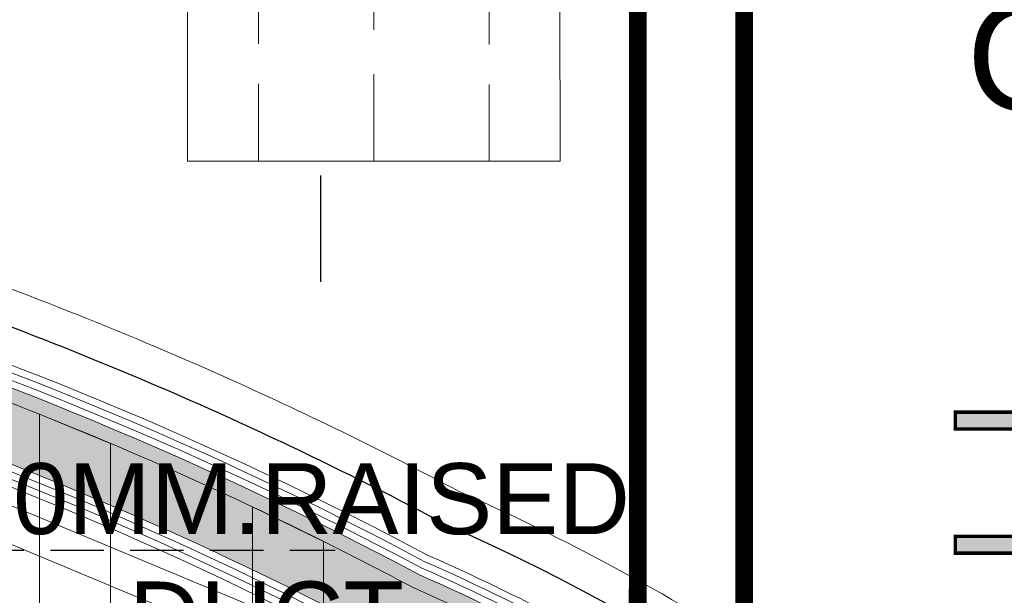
# Model space of a CAD drawing. Header units: millimetres. Extents: x -125266 to 274256, y -711690 to -301689.
# Tile 197 of 256: x -49894 to -48507, y -358762 to -357951. Entities that reach past the tile are written whole.
import ezdxf

# ---------------------------------------------------------------- set-up
doc = ezdxf.new("R2010")
doc.units = ezdxf.units.MM
doc.linetypes.add('$0$CENTER', pattern=[2, 1.25, -0.25, 0.25, -0.25])
doc.linetypes.add('HIDDEN', pattern=[0.375, 0.25, -0.125])
for name, color, linetype, lineweight in [('AD Wall', 8, 'Continuous', 15), ('ARCH', 7, 'Continuous', 0), ('CEILING', 8, 'Continuous', 5), ('Counter Top', 8, 'Continuous', 5), ('DT- ME-CHWS PIPE', 3, 'Continuous', 0), ('DT-ME-CHWR PIPE', 1, 'Continuous', 0), ('Equipment', 8, 'Continuous', 0), ('Finished Line', 7, 'Continuous', 0), ('HV-RA GRILLE', 5, 'Continuous', 25), ('Legend', 5, 'Continuous', 0), ('LIGHT', 173, 'Continuous', 5), ('MEPTEK RA DUCT', 5, 'Continuous', 30), ('MEPTEK SA DUCT', 6, 'Continuous', 9), ('MEPTEK-DUCT SILENSOR', 4, 'Continuous', 30), ('MEPTEK-KFAD', 102, 'Continuous', 30), ('MEPTEK-TEXT1', 7, 'Continuous', 30), ('Plaster Line', 7, 'Continuous', 0)]:
    doc.layers.add(name, color=color, linetype=linetype, lineweight=lineweight)
doc.layers.add('Light Equipment', color=8, linetype='Continuous')
doc.styles.add('SA-DESIGN', font='arial.ttf')
doc.styles.get("Standard").update_dxf_attribs({"font": 'ARIALN.TTF'})
doc.styles.add('Times New Roman', font='times.ttf', dxfattribs={"height": 150})
doc.dimstyles.new('ARA-125', dxfattribs={"dimtxt": 199.9999999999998, "dimasz": 75, "dimexe": 0, "dimexo": 75, "dimgap": 7.5, "dimtad": 0, "dimdec": 0, "dimrnd": 5, "dimdsep": 46, "dimtxsty": 'Times New Roman', "dimblk": 'ARCHTICK', "dimcen": 56.25, "dimdle": 56.25, "dimclrd": 256, "dimclre": 256, "dimclrt": 256, "dimazin": 3, "dimtfac": 1, "dimtdec": 0, "dimtix": 1, "dimtmove": 1, "dimatfit": 3, "dimfxl": 0, "dimtolj": 1, "dimlwd": -1, "dimlwe": 0, "dimarcsym": 0})

# ---------------------------------------------------------------- blocks, each defined once
blk = doc.blocks.new('ARCH')
at = {"layer": 'Legend'}
h = blk.add_hatch(dxfattribs=at)
h.set_pattern_fill('STARS', color=8, scale=10)
h.set_pattern_definition([(0, (0, 0), (0, 54.9926), [31.75, -31.75]), (59.99999999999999, (0, 0), (-47.62498862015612, 27.4963), [31.75, -31.75]), (120, (15.875, 27.4963), (-47.62498862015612, -27.49629999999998), [31.75, -31.75])])
edge = h.paths.add_edge_path()
edge.add_arc((-51817.97899452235, -363404.3090475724), 5191.629504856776, 61.93693285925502, 83.98148564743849, ccw=False)
edge.add_arc((-50530.27933854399, -361455.3707026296), 2874.426302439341, 46.91091137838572, 66.315287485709, ccw=False)
edge.add_arc((-45770.40022060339, -356341.8156461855), 4111.638397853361, 227.1498067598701, 245.1055679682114)
edge.add_arc((-47880.9557659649, -360748.275541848), 776.117417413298, 2.3623463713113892, 60.70400265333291, ccw=False)
edge.add_line((-47105.49794421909, -360716.2847258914), (-47005.58012872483, -360716.2516181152))
edge.add_arc((-47880.49145018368, -360747.8077494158), 875.4802167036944, 2.065637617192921, 60.97874437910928)
edge.add_arc((-45770.40022060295, -356341.8156461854), 4011.638397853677, 227.1527405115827, 245.1578922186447, ccw=False)
edge.add_arc((-50530.27933854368, -361455.3707026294), 2974.426302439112, 46.91498625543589, 66.24137473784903)
edge.add_arc((-51817.97899452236, -363404.3090475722), 5291.629504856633, 61.97816633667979, 84.0034518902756)
edge.add_arc((-52071.81101434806, -370582.5298818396), 12467.01855514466, 86.2902578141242, 98.87979970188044)
edge.add_line((-53996.2456789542, -358264.9366560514), (-53996.2456789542, -358366.1597513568))
edge.add_arc((-52071.81101434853, -370582.5298818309), 12367.01855513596, 86.29953013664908, 98.9521895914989, ccw=False)
h = blk.add_hatch(dxfattribs=at)
h.set_pattern_fill('STARS', color=8, scale=10)
h.set_pattern_definition([(0, (0, 0), (0, 54.9926), [31.75, -31.75]), (59.99999999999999, (0, 0), (-47.62498862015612, 27.4963), [31.75, -31.75]), (120, (15.875, 27.49629999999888), (-47.62498862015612, -27.49629999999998), [31.74999999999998, -31.74999999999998])])
h.paths.add_polyline_path([(-51273.63755445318, -358241.2954593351, -0.09648525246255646), (-49375.6123817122, -358823.0578817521, -0.08487046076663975), (-48566.65896125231, -359356.1990607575, 0.07850748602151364), (-47501.18480517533, -360071.4208580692, -0.2713818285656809), (-47105.48804022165, -360746.3131866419), (-47005.48804460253, -360746.2835860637, 0.2725928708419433), (-47455.76618363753, -359982.2530108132, -0.0787243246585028), (-48498.49998240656, -359283.0253165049, 0.08452773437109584), (-49331.92915755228, -358733.02453207, 0.0964004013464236), (-51265.1701527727, -358141.6343282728, 0.05437696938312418), (-53966.24567895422, -358260.2870277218), (-53966.24567895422, -358361.4716115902, -0.05464813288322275)])
at = {"layer": 'AD Wall', "lineweight": 0, "elevation": -3.664533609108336}
for points in [[(-47006.01315162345, -360716.2517615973, 0.2633813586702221), (-47455.76618363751, -359982.2530108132, -0.0787243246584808), (-48498.49998240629, -359283.0253165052, 0.08452773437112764), (-49331.92915755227, -358733.02453207, 0.09640040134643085), (-51265.17015277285, -358141.6343282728, 0.05498755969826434), (-53996.2456789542, -358264.9366560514)], [(-47106.07977010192, -360716.2849186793, 0.2609898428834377), (-47501.18480517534, -360071.4208580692, -0.07850748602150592), (-48566.65896125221, -359356.1990607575, 0.08487046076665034), (-49375.61238171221, -358823.0578817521, 0.0964852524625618), (-51273.6375544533, -358241.2954593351, 0.05526379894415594), (-53996.2456789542, -358366.1597513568)]]:
    blk.add_lwpolyline(points, format="xyb", dxfattribs=at)
at = {"layer": 'Counter Top', "lineweight": 0, "elevation": -3.664533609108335}
blk.add_lwpolyline([(-53231.19638459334, -359042.9881014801, 0.01387219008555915), (-53812.65931909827, -359116.91090621), (-53966.24567895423, -359128.7756775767), (-53966.24567895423, -358128.7756775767, -0.03987175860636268), (-52129.7641965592, -357991.7126515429, -0.03706212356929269), (-51318.94073483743, -358005.9395494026, -0.03077235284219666), (-50656.84988414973, -358108.4844122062, -0.02899373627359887), (-50051.70720082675, -358278.4517018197, -0.02206891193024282), (-49606.75762115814, -358454.0898467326, -0.01703039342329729), (-49275.10482941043, -358616.0046432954, -0.07877613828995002), (-48458.46875091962, -359143.4313530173, 0.03208447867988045)], format="xyb", dxfattribs=at)
at = {"layer": 'Equipment', "elevation": -3.664533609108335}
for points in [[(-50366.75571266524, -359148.4728145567), (-49813.05008147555, -359379.5790109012), (-49562.68503543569, -358779.7312437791), (-50116.39066662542, -358548.6250474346)], [(-50301.35472703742, -359121.5895283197), (-49839.93336771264, -359314.1780252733), (-49628.08602106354, -358806.6145300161), (-50089.50738038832, -358614.0260330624)]]:
    blk.add_lwpolyline(points, close=True, dxfattribs=at)
at = {"layer": 'Finished Line', "color": 8, "elevation": -3.664533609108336}
for points in [[(-46975.488055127, -360746.2451053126, 0.272910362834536), (-47442.18655374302, -359955.4806538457, -0.0787883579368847), (-48478.0531584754, -359261.0723836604, 0.08442881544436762), (-49318.81960507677, -358706.0175567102, 0.0963759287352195), (-51262.63207080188, -358111.7359133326, 0.05429643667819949), (-53966.24567895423, -358229.9354147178)], [(-46975.48805512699, -360746.2451053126, 0.272910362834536), (-47442.18655374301, -359955.4806538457, -0.0787883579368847), (-48478.05315847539, -359261.0723836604, 0.08442881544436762), (-49318.81960507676, -358706.0175567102, 0.0963759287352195), (-51262.63207080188, -358111.7359133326, 0.05429643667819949), (-53966.24567895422, -358229.9354147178)], [(-46985.52651028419, -360738.2449745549, 0.2703994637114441), (-47446.71086778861, -359964.4058401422, -0.07876705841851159), (-48484.86872208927, -359268.3900692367, 0.08446159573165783), (-49323.18968365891, -358715.0197313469, 0.09638403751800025), (-51263.47799022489, -358121.7020554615, 0.05432323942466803), (-53966.24567895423, -358240.0524280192)], [(-46985.48805459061, -360746.2483805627, 0.2728032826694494), (-47446.7108677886, -359964.4058401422, -0.07876705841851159), (-48484.86872208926, -359268.3900692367, 0.08446159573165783), (-49323.1896836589, -358715.0197313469, 0.09638403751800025), (-51263.47799022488, -358121.7020554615, 0.05432323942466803), (-53966.24567895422, -358240.0524280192, 0.0542924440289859)], [(-47125.53315281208, -360738.2913657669, 0.2682569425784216), (-47510.29893671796, -360089.2398693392, -0.07846337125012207), (-48580.29129607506, -359370.8333078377, 0.08494151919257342), (-49384.34608982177, -358841.0664920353, 0.09650285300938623), (-51275.33237785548, -358261.2276380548, 0.05470287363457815), (-53966.24567895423, -358381.7108723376)], [(-47125.48804708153, -360746.2942340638, 0.2711042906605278), (-47510.29893671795, -360089.2398693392, -0.07846337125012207), (-48580.29129607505, -359370.8333078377, 0.08494151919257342), (-49384.34608982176, -358841.0664920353, 0.09650285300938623), (-51275.33237785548, -358261.2276380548, 0.05470287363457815), (-53966.24567895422, -358381.7108723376, 0.0542356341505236)], [(-47135.48804654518, -360746.2975093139, 0.2709661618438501), (-47514.8600637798, -360098.1474305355, -0.07844120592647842), (-48587.10753131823, -359378.1503682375, 0.08497737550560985), (-49388.71256376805, -358850.0710483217, 0.09651173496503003), (-51276.17996043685, -358271.1937213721, 0.05473030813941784), (-53966.24567895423, -358391.8307988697, 0.0542315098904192)], [(-47135.48804654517, -360746.2975093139, 0.2709661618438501), (-47514.86006377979, -360098.1474305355, -0.07844120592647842), (-48587.10753131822, -359378.1503682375, 0.08497737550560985), (-49388.71256376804, -358850.0710483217, 0.09651173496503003), (-51276.17996043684, -358271.1937213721, 0.05473030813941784), (-53966.24567895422, -358391.8307988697, 0.0542315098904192)]]:
    blk.add_lwpolyline(points, format="xyb", dxfattribs=at)
at = {"layer": 'Light Equipment', "lineweight": 0, "elevation": -3.664533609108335}
blk.add_lwpolyline([(-53231.19638459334, -359042.9881014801, 0.01387219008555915), (-53812.65931909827, -359116.91090621), (-53966.24567895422, -359128.7756775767), (-53966.24567895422, -358128.7756775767, -0.03987175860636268), (-52129.76419655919, -357991.7126515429, -0.03706212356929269), (-51318.94073483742, -358005.9395494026, -0.03077235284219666), (-50656.84988414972, -358108.4844122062, -0.02899373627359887), (-50051.70720082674, -358278.4517018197, -0.02206891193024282), (-49606.75762115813, -358454.0898467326, -0.01703039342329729), (-49275.10482941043, -358616.0046432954, -0.07877613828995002), (-48458.46875091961, -359143.4313530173, 0.03208447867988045)], format="xyb", dxfattribs=at)
for points in [[(-50366.75571266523, -359148.4728145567), (-49813.05008147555, -359379.5790109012), (-49562.68503543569, -358779.7312437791), (-50116.39066662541, -358548.6250474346)], [(-50301.35472703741, -359121.5895283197), (-49839.93336771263, -359314.1780252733), (-49628.08602106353, -358806.6145300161), (-50089.50738038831, -358614.0260330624)]]:
    blk.add_lwpolyline(points, close=True, dxfattribs=at)
at = {"layer": 'Plaster Line', "elevation": -3.664533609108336}
for points in [[(-46995.67734231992, -360728.2483374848, 0.2672302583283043), (-47451.23740129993, -359973.329963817, -0.07874571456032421), (-48491.68433004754, -359275.7077135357, 0.08449456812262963), (-49327.55953508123, -358724.0220560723, 0.09639219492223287), (-51264.32401740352, -358131.6681937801, 0.05435008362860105), (-53966.24567895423, -358250.1696321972)], [(-47115.70614570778, -360728.2881090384, 0.2649230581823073), (-47505.74053172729, -360080.3310048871, -0.078485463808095), (-48573.47510607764, -359363.5162053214, 0.08490588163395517), (-49379.97936178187, -358832.0621036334, 0.0964940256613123), (-51274.48490935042, -358251.2615507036, 0.05467548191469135), (-53966.24567895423, -358371.5911434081)]]:
    blk.add_lwpolyline(points, format="xyb", dxfattribs=at)
at = {"layer": 'Plaster Line', "color": 8, "elevation": -3.664533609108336}
for points in [[(-46995.48805405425, -360746.2516558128, 0.2726945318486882), (-47451.23740129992, -359973.329963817, -0.07874571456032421), (-48491.68433004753, -359275.7077135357, 0.08449456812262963), (-49327.55953508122, -358724.0220560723, 0.09639219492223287), (-51264.32401740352, -358131.6681937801, 0.05435008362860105), (-53966.24567895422, -358250.1696321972, 0.05428844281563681)], [(-47005.4880535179, -360746.2549310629, 0.2725840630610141), (-47455.7661836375, -359982.2530108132, -0.0787243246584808), (-48498.49998240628, -359283.0253165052, 0.08452773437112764), (-49331.92915755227, -358733.02453207, 0.09640040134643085), (-51265.17015277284, -358141.6343282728, 0.05437696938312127), (-53966.24567895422, -358260.2870277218, 0.05428443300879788)], [(-47105.48804815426, -360746.2876835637, 0.2713729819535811), (-47501.18480517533, -360071.4208580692, -0.07850748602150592), (-48566.65896125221, -359356.1990607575, 0.08487046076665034), (-49375.6123817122, -358823.0578817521, 0.0964852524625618), (-51273.63755445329, -358241.2954593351, 0.05464813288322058), (-53966.24567895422, -358361.4716115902, 0.05424385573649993)], [(-47115.48804761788, -360746.2909588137, 0.2712398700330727), (-47505.74053172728, -360080.3310048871, -0.078485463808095), (-48573.47510607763, -359363.5162053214, 0.08490588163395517), (-49379.97936178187, -358832.0621036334, 0.0964940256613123), (-51274.48490935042, -358251.2615507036, 0.05467548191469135), (-53966.24567895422, -358371.5911434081, 0.05423974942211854)]]:
    blk.add_lwpolyline(points, format="xyb", dxfattribs=at)
blk = doc.blocks.new('_ArchTick')
at = {"color": 0, "linetype": 'ByBlock', "const_width": 0.15}
blk.add_lwpolyline([(-0.5, -0.5), (0.5, 0.5)], dxfattribs=at)
blk = doc.blocks.new('SUPPLY GRILL ARROW')
at = {"layer": 'HV-RA GRILLE'}
blk.add_hatch(color=256, dxfattribs=at).paths.add_polyline_path([(26.59666996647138, -151.45209630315), (0, -211.0139297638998), (-26.59666996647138, -151.45209630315), (-53.63637237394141, -114.3962156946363), (-11.91790148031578, -114.3962156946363), (-11.91790148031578, 0), (0, 0), (11.91790148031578, 0), (11.91790148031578, -114.3962156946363), (53.63637237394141, -114.3962156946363)])
at = {"layer": 'HV-RA GRILLE', "color": 5}
for p, q in [((-53.63637237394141, -114.3962156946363), (-11.91790148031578, -114.3962156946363)), ((53.63637237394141, -114.3962156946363), (11.91790148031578, -114.3962156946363))]:
    blk.add_line(p, q, dxfattribs=at)
at = {"layer": 'HV-RA GRILLE', "color": 1, "const_width": 5}
blk.add_lwpolyline([(11.91790148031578, -114.3962156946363), (53.63637237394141, -114.3962156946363), (27.38286021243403, -149.7873551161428), (0.2185595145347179, -210.6351149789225), (-26.65730952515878, -151.8401102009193), (-53.63637237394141, -114.3962156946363), (-11.91790148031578, -114.3962156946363), (-11.91790148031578, 0), (11.91790148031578, 0), (11.91790148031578, -114.3962156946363)], dxfattribs=at)
blk = doc.blocks.new('*U1633')
at = {"layer": 'HV-RA GRILLE', "color": 31, "xscale": 0.7107915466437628, "yscale": 0.7107915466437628, "zscale": 0.7107915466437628}
for p in [(53951.82403641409, -20496.21602675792), (54076.82403641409, -20496.21602675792), (54076.82403641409, -20496.21602675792), (54201.82403641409, -20496.21602675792), (54201.82403641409, -20496.21602675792), (54326.82403641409, -20496.21602675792), (54326.82403641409, -20496.21602675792), (54451.82403641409, -20496.21602675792), (54451.82403641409, -20496.21602675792), (54576.82403641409, -20496.21602675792), (54576.82403641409, -20496.21602675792), (54701.82403641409, -20496.21602675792), (54701.82403641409, -20496.21602675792), (54826.82403641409, -20496.21602675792)]:
    blk.add_blockref('SUPPLY GRILL ARROW', p, dxfattribs=at)

msp = doc.modelspace()

# ---------------------------------------------------------------- linework, layer by layer
at = {"layer": 'CEILING'}
msp.add_lwpolyline([(-48458.4687509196, -359143.4313530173, 0.07877613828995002), (-49275.10482941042, -358616.0046432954, 0.01703039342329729), (-49606.75762115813, -358454.0898467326, 0.02206891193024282), (-50051.70720082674, -358278.4517018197, 0.02899373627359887), (-50656.84988414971, -358108.4844122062, 0.03077235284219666), (-51318.94073483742, -358005.9395494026, 0.03706212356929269), (-52129.76419655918, -357991.7126515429, 0.03987175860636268), (-53966.24567895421, -358128.7756775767), (-53966.24567895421, -358280.6008650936, -0.04048526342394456), (-52125.89520574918, -358141.735773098, -0.03727901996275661), (-51332.66672203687, -358155.3102201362, -0.03077235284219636), (-50688.87907167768, -358255.0249565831, -0.02899373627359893), (-50100.56728127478, -358420.2709266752, -0.02206891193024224), (-49667.93427738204, -358591.047565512, -0.01728815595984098), (-49340.66824413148, -358751.0297443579, -0.07905493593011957), (-48560.13917106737, -359253.7389043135, 0.03195997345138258), (-48144.03273605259, -359600.5839329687, 0.02978063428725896)], format="xyb", dxfattribs=at)
for points in [[(-49866.33494421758, -358507.2439105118), (-49766.19680325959, -358548.3477538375), (-49766.18404929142, -360079.5308817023), (-49866.18404929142, -360079.5308817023)], [(-49566.30701239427, -358637.7449752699), (-49466.18024637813, -358686.3462621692), (-49466.16864186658, -360079.5308817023), (-49566.16864186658, -360079.5308817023)]]:
    msp.add_lwpolyline(points, close=True, dxfattribs=at)
at = {"layer": 'DT- ME-CHWS PIPE', "lineweight": 5, "ltscale": 25, "const_width": 25}
msp.add_lwpolyline([(-51488.02156817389, -359532.1373639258), (-49023.55593849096, -359532.1373639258), (-49021.90680252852, -347390.6437232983), (-46602.53841552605, -347390.8336233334), (-46604.17443615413, -347287.527045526)], dxfattribs=at)
at = {"layer": 'DT-ME-CHWR PIPE', "lineweight": 5, "ltscale": 25, "const_width": 25}
msp.add_lwpolyline([(-51818.59404947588, -359682.1177554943), (-48873.55593849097, -359682.1177554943), (-48873.55593849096, -347490.6282936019), (-46454.20038668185, -347490.8181926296), (-46454.17443670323, -347287.5398802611)], dxfattribs=at)
at = {"layer": 'LIGHT', "color": 3, "lineweight": 30}
msp.add_lwpolyline([(-46925.49135507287, -360746.2599065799), (-46925.48805281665, -360746.2451073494, 0.1860107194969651), (-47172.33841769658, -360106.2594476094, 0.07211725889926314), (-47383.64224300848, -359931.6170832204), (-47433.51295578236, -359904.3111164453, -0.01870031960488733), (-47693.94605377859, -359770.7255459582, -0.02977731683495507), (-48085.08196756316, -359519.8076391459, -0.03204259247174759), (-48492.36638556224, -359180.1935975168, 0.07886572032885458), (-49296.96479383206, -358661.0093796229, 0.01711440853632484), (-49627.15067781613, -358499.7420453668, 0.02206891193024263), (-50067.99591587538, -358325.7240802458, 0.028993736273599), (-50667.55854673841, -358157.3241966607, 0.03077235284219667), (-51323.54092835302, -358055.7274818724, 0.03713326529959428), (-52128.47835404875, -358041.720126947, 0.03990537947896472), (-53958.56636096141, -358178.1824390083)], format="xyb", dxfattribs=at)
at = {"layer": 'MEPTEK RA DUCT'}
msp.add_line((-49469.96409950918, -358320.7606389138), (-49469.96409950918, -358170.7606389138), dxfattribs=at)
at = {"layer": 'MEPTEK SA DUCT', "color": 9, "linetype": '$0$CENTER', "ltscale": 250}
msp.add_line((-49396.19864302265, -351528.3028846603), (-49395.40966528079, -358150.6470369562), dxfattribs=at)
at = {"layer": 'MEPTEK SA DUCT'}
for p, q in [((-49658.61624947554, -355679.1805579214), (-49657.90967600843, -358150.6470369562)), ((-49133.61599211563, -355680.0057097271), (-49132.90965455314, -358150.6470369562)), ((-49657.90967600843, -358150.6470369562), (-49132.90965455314, -358150.6470369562))]:
    msp.add_line(p, q, dxfattribs=at)
at = {"layer": 'MEPTEK SA DUCT', "linetype": 'HIDDEN', "ltscale": 450}
for p, q in [((-49558.61625356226, -355679.1519686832), (-49557.90965863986, -358150.6934944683)), ((-49233.61598802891, -355680.0342989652), (-49232.90967192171, -358150.6005794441))]:
    msp.add_line(p, q, dxfattribs=at)

# ---------------------------------------------------------------- block references
at = {"layer": 'ARCH'}
msp.add_blockref('ARCH', (0, 0), dxfattribs=at)
at = {"layer": 'MEPTEK-DUCT SILENSOR', "xscale": -1.4, "yscale": 1.4, "zscale": 1.4, "rotation": 90.00000000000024}
msp.add_blockref('*U1633', (-77270.50500079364, -282983.5507200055), dxfattribs=at)

# ---------------------------------------------------------------- texts
at = {"layer": 'MEPTEK RA DUCT', "insert": (-48187.29890109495, -357754.970859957), "char_height": 150, "width": 1870.565484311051, "attachment_point": 5, "style": 'SA-DESIGN'}
msp.add_mtext('150 WIDE \\PRETURN AIR GRILLE', dxfattribs=at)
at = {"layer": 'MEPTEK-KFAD', "linetype": 'HIDDEN', "ltscale": 300, "insert": (-49546.65859544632, -358710.2201007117, 11.97534805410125), "char_height": 100, "width": 1018.326057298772, "attachment_point": 5, "style": 'SA-DESIGN'}
msp.add_mtext('300MM.RAISED\\PDUCT', dxfattribs=at)
at = {"layer": 'MEPTEK-TEXT1', "char_height": 350, "attachment_point": 1}
for s, insert, width in [('{\\fCalibri|b0|i0|c0|p34;\\H1.28571x;\\C1;GENERAL GUIDELINES-HVAC :\\P\\fArial Narrow|b0|i0|c0|p34;\\H0.88889x;\\C256;\\P\\fCalibri|b0|i0|c0|p34;\\C4;DUCTING :\\H0.875x;\\P\\pi-1050,l1050,t1050;\\C256;1.^IDUCTING SHALL BE IN ACCORDANCE WITH IS 655, GALVANIZED IRON SHEET TO BE USED FOR ALL DUCTING WORKS. THERMAL INSULATION ON DUCTS SHALL BE 19 MM THICK. CLOSED CELL CLASS “O” BS 476 PART 6-7 FM APPROVED NITRILE RUBBER ELASTOMERIC INSULATION THERMAL CONDUCTIVITY 0.033 WATTS PER METER-KELVIN (W/(M.K)) AT 0°C FOR AIR CONDITIONING DUCTING. \\P2.^ITHERMAL INSULATION ON KITCHEN EXHAUST DUCTING SHALL BE 80 MM THICK ALUMINUM FOIL FACED RESIN BONDED FIBRE GLASS WOOL OF DENSITY NOT LESS THAN 48 KG/M3.\\P3.^ITHERMAL INSULATION ON FRESH AIR, SUPPLY AIR AND RETURN AIR SHALL BE 19MM THICK CLOSED CELL ANTI-MICROBIAL CLASS “O” BS 476 AND PART 6 & 7 FM APPROVED NITRILE RUBBER ELASTOMERIC INSULATION THERMAL CONDUCTIVITY 0.033 WATTS PER METER-KELVIN (W/ (M\\fArial|b0|i0|c0|p34;.\\fCalibri|b0|i0|c0|p34;K)) AT 0°C.\\P4.^IAPPROPRIATE NUMBER OF TRAP DOORS SHALL BE PROVIDED IN KITCHEN EXHAUST DUCTING FOR OIL/GREASE CLEANING PURPOSE.\\P5.^IDUCTING INSTALLATION WITH RESPECT TO FRESH AIR INTAKE, KITCHEN EXHAUST OUT FROM LOCATION UP TO LOUVERS AT FAÇADE SHALL BE IN THE SCOPE OF CONCESSIONER INCLUDING AIR WASHER, EXHAUST FAN SECTION DRY SCRUBBER ETC.\\P6.^IEACH AND EVERY KITCHEN EXHAUST HOOD SHOULD BE EQUIPPED WITH UL LISTED, WET CHEMICAL BASED, MECHANICALLY OPERATED, AUTOMATIC FIRE SUPPRESSION SYSTEM. SEPARATE DRAWING TO BE SUBMITTED FOR HOOD SUPPRESSION SYSTEM.\\P7.^ISUPPORTING OF DUCTING TO BE DONE WITH USING ANGLE 50X 50 X 5MM AND TIE ROD OF SIZE MINIMUM 10 MM DIA/ AS PER DUCT SIZE.\\P8.^IPOST COMPLETION OF ONSITE WORK, CONCESSIONAIRE HAS TO SHARE TESTING AND COMMISSIONING REPORT WITH DIAL.\\P9.^IINTEGRATION WITH FIRE ALARM SYSTEM, SO THAT AHU GET SWITCHED OFF IN CASE OF ANY FIRE INCIDENT.\\P10.^IFOR EQUIPMENT PLACEMENT STRUCTURAL DETAILS TO BE APPROVED BY STRUCTURAL CONSULTANT AND SAME TO BE SHARE WITH DIAL.\\P11.^ITRAP DOOR WITH PROPER ACCESS TO BE PROVIDED FOR FILTER AND COPPER COIL CLEANING.\\P12.^IKITCHEN VENTILATION SHALL COMPLY TO NFPA 96 GUIDELINE.}', (-102876.1092228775, -301696.9008114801), 28043.42879176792), ('{\\fCalibri|b0|i0|c0|p34;\\H1.28571x;\\C1;CHILLED WATER PIPING:-\\H0.77778x;\\P\\pi-1050,l1050,t1050;\\C256;1.^ICHILLED WATER PIPING SHALL BE CONFIRMING TO IS:1239 PART I CLASS ‘C’ HEAVY AND FITTING SHALL BE CONFORMING TO ASTM A-105,3000LBS SOCKET WELD END (UP TO 50MM) & 1S:1239 PART-II HEAVY/ASTM A-234 WPB, GR.B BUTT WELD FITTING ( ABOVE 50NB PIPE SIZE)\\P2.^IPIPING CONNECTION SHOULD BE SOCKET WELDED UP TO 50NB SIZE AND SHALL BE BUTT WELD ABOVE 50NB PIPE SIZE. PIPE FLANGES SHOULD BE CONFIRMING TO ASTM A-105 # 150 SORF AND FLANGE DIMENSION SHOULD BE IN ACCORDANCE WITH ASME/ANSI B 16.5 (150 SORF), FITTING TO FITTING WELDING IS NOT ALLOWED. NOZZLE CONNECTIONS/THREDOLETS/WELDOLETS ARE NOT ALLOWED BY PUNCTURING THE PIPE. ONLY EQUAL/UNEQUAL TEE’S SHALL BE USED FOR BRANCH CONNECTION FROM HEADER. SOCKET WELD END TEE SHOULD BE USED FOR BRANCH CONNECTION (UP-TO -50NB PIPE SIZE) W.R.T TO PRESSURE GAUGE/TEMPERATURE GAUGE/AIR VENT/DRAIN POINT ETC.\\P3.^IPOST INSTALLATION CLEARANCE BY DIAL, CHW PIPING SHALL BE TESTED @15KGF/CM2 HYDROSTATICS PRESSURE FOR 24HRS HOLD TIME AND TESTING SHOULD BE WITNESSED TO DIAL TEAM.\\P4.^ITHERMAL INSULATION ON CHW AND CONDENSATE DRAIN PIPING LINE SHALL BE 25MM THICK. CLOSED CELL ANTI-MICROBIAL CLASS “O” BS 476 AND PART 6 & 7 FM APPROVED NITRILE RUBBER ELASTOMERIC INSULATION THERMAL CONDUCTIVITY 0.033 WATTS PER METER-KELVIN (W/ (M\\fArial|b0|i0|c0|p34;⋅\\fCalibri|b0|i0|c0|p34;K)) AT 0°C.\\P5.^ICONDENSATE DRAIN PIPING SHALL BE COMPLYING TO IS 4985 CLASS 3 UPVC PIPE. SOLVENT CEMENT COMPLYING WITH ASTM D2564 SHALL BE USED FOR JOINTS.\\P6.^IFOR CEILING SUSPENDED CHILLED WATER PIPE:  PIPE SHOULD BE HANGED WITH TIE ROD OF SIZE MINIMUM 10 MM DIA.}', (-102709.0243572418, -319968.0040576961), 24849.35390728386)]:
    msp.add_mtext(s, dxfattribs=dict(at, insert=insert, width=width))

# ---------------------------------------------------------------- leaders
at = {"layer": 'MEPTEK RA DUCT'}
msp.add_leader([(-47946.9688142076, -358412.8280769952), (-47946.9688142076, -357865.2543448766), (-49052.32923938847, -357865.2543448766)], dimstyle='ARA-125', override={"dimtxt": 150, "dimasz": 150}, dxfattribs=at)
at = {"layer": 'MEPTEK-KFAD', "linetype": 'HIDDEN', "ltscale": 300}
msp.add_leader([(-50525.9879729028, -358698.642411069, 2.297315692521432), (-49449.53659095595, -358698.642411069, 2.297315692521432)], dimstyle='ARA-125', override={"dimtxt": 150, "dimasz": 150}, dxfattribs=at)

doc.saveas('drawing.dxf')
